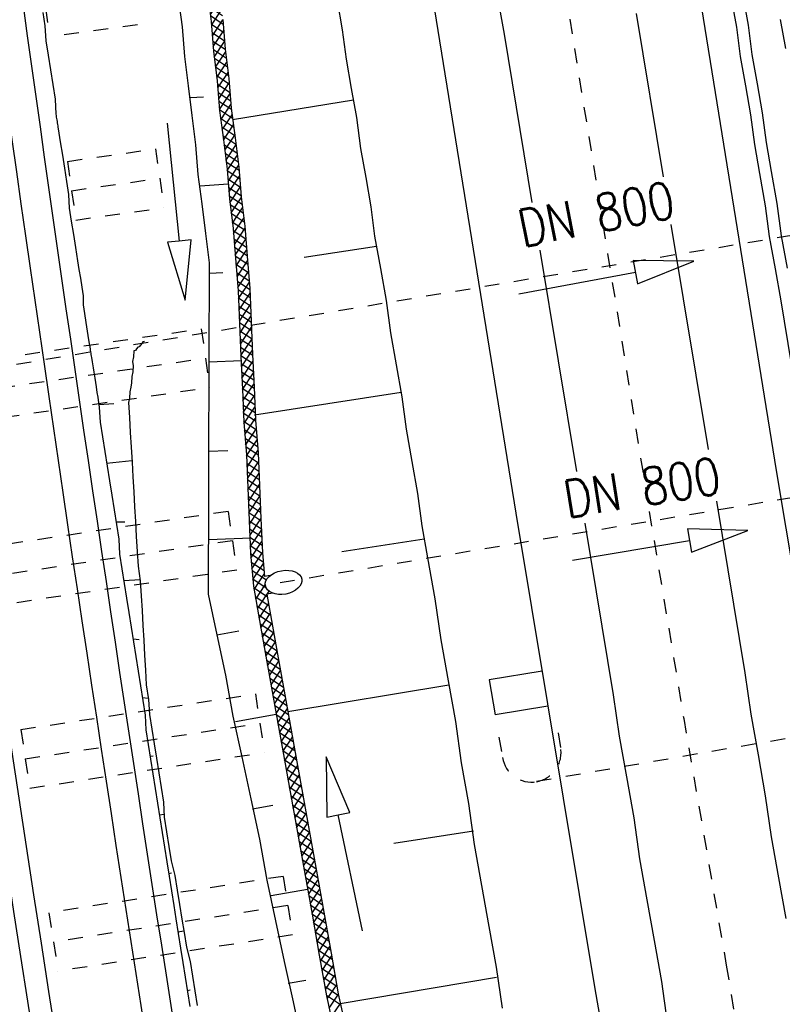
# Model space of a CAD drawing. Extents: x 447827 to 448299, y 438389 to 439851.
# Tile 60 of 116: x 447970 to 447996, y 439231 to 439264. Entities that reach past the tile are written whole.
import ezdxf

# ---------------------------------------------------------------- set-up
doc = ezdxf.new("R2010")
doc.units = 0
doc.header["$LTSCALE"] = 2
doc.header["$MEASUREMENT"] = 0
for name, pattern in [('ACAD_ISO05W100', [0.5, 0.25, -0.25]), ('ACAD_ISO10W100W', [0.5, 0.25, -0.25]), ('AUSGEZOGEN', [0]), ('PUNKTX2', [0.5, 0.25, -0.25]), ('STRICHLINIEX2', [0.5, 0.25, -0.25])]:
    doc.linetypes.add(name, pattern=pattern)
doc.layers.get('0').update_dxf_attribs({"linetype": 'AUSGEZOGEN'})
for name, color, linetype in [('DB-Bahnachse', 7, 'CONTINUOUS'), ('DB-Boeschungen', 15, 'CONTINUOUS'), ('DB-Durchlässe', 15, 'CONTINUOUS'), ('DB-Gleisachsen', 7, 'CONTINUOUS'), ('DB-GRABEN', 15, 'AUSGEZOGEN'), ('DB-HZV-Stützscheiben', 15, 'CONTINUOUS'), ('DB-Ingenieurbauwerke', 15, 'CONTINUOUS'), ('DB-Kabelanlagen', 15, 'CONTINUOUS'), ('DB-Weg-Boeschungen', 15, 'CONTINUOUS'), ('DB-Wege', 15, 'CONTINUOUS'), ('FBRTOP', 250, 'AUSGEZOGEN')]:
    doc.layers.add(name, color=color, linetype=linetype)
doc.styles.add('ROMANS', font='romans.shx', dxfattribs={"width": 0.8})

# ---------------------------------------------------------------- blocks, each defined once
blk = doc.blocks.new('*X355')
at = {"color": 0, "linetype": 'ByBlock'}
for p, q in [((-77040, -187136), (-76962, -187059)), ((-76583, -187522), (-77040, -187065)), ((-76962, -187460), (-77040, -187383)), ((-77034, -187449), (-76688, -187103)), ((-76760, -187493), (-76415, -187148)), ((-76203, -187583), (-76682, -187104)), ((-76486, -187537), (-76141, -187192)), ((-75823, -187645), (-76302, -187166)), ((-76212, -187582), (-75866, -187236)), ((-75938, -187626), (-75591, -187279)), ((-75444, -187706), (-75923, -187227)), ((-75665, -187670), (-75316, -187321)), ((-75064, -187767), (-75546, -187286)), ((-75391, -187715), (-75040, -187364)), ((-74693, -187820), (-75169, -187344)), ((-75117, -187759), (-74764, -187406)), ((-74843, -187803), (-74479, -187439)), ((-74333, -187862), (-74792, -187403)), ((-74557, -187836), (-74194, -187473)), ((-73973, -187904), (-74432, -187445)), ((-74272, -187869), (-73862, -187459)), ((-73626, -187933), (-74072, -187487)), ((-73987, -187902), (-73607, -187521)), ((-73300, -187941), (-73712, -187528)), ((-73698, -187931), (-73307, -187540)), ((-73390, -187532), (-73476, -187447)), ((-73387, -187939), (-72997, -187548)), ((-72974, -187949), (-73384, -187539)), ((-73077, -187946), (-72686, -187556)), ((-72647, -187957), (-73058, -187547)), ((-72766, -187954), (-72376, -187563)), ((-72321, -187965), (-72731, -187555)), ((-72456, -187962), (-72065, -187571)), ((-71995, -187973), (-72405, -187563)), ((-72145, -187969), (-71755, -187579)), ((-71668, -187981), (-72079, -187571)), ((-71835, -187977), (-71444, -187587)), ((-71342, -187989), (-71752, -187579)), ((-71524, -187985), (-71134, -187594)), ((-71016, -187997), (-71426, -187587)), ((-71214, -187992), (-70823, -187602)), ((-70690, -188005), (-71100, -187595)), ((-70903, -188000), (-70513, -187610)), ((-70363, -188013), (-70774, -187603)), ((-70593, -188008), (-70202, -187617)), ((-70037, -188022), (-70447, -187611)), ((-70282, -188015), (-69892, -187625)), ((-69711, -188030), (-70121, -187619)), ((-69972, -188023), (-69581, -187633)), ((-69385, -188038), (-69795, -187627)), ((-69661, -188031), (-69271, -187640)), ((-69058, -188046), (-69469, -187635)), ((-69351, -188039), (-68960, -187648)), ((-68732, -188054), (-69142, -187644)), ((-69040, -188046), (-68650, -187656)), ((-68406, -188062), (-68816, -187652)), ((-68730, -188054), (-68339, -187663)), ((-68079, -188070), (-68490, -187660)), ((-68419, -188062), (-68029, -187671)), ((-67753, -188078), (-68163, -187668)), ((-68109, -188069), (-67718, -187679)), ((-67427, -188086), (-67837, -187676)), ((-67798, -188077), (-67408, -187687)), ((-67101, -188094), (-67511, -187684)), ((-67488, -188085), (-67097, -187694)), ((-66774, -188102), (-67185, -187692)), ((-67177, -188092), (-66787, -187702)), ((-66867, -188100), (-66476, -187710)), ((-66448, -188110), (-66858, -187700)), ((-66556, -188108), (-66166, -187717)), ((-66122, -188119), (-66532, -187708)), ((-65795, -188127), (-66206, -187716)), ((-66246, -188115), (-65855, -187725)), ((-65935, -188123), (-65545, -187733)), ((-65469, -188135), (-65879, -187724)), ((-65625, -188131), (-65234, -187740)), ((-65143, -188143), (-65553, -187732)), ((-65314, -188139), (-64924, -187748)), ((-64817, -188151), (-65227, -187741)), ((-65004, -188146), (-64613, -187756)), ((-64490, -188159), (-64901, -187749)), ((-64693, -188154), (-64303, -187763)), ((-64164, -188167), (-64574, -187757)), ((-64383, -188162), (-63992, -187771)), ((-63838, -188175), (-64248, -187765)), ((-64072, -188169), (-63682, -187779)), ((-63511, -188183), (-63922, -187773)), ((-63762, -188177), (-63371, -187787)), ((-63185, -188191), (-63595, -187781)), ((-63451, -188185), (-63061, -187794)), ((-62859, -188199), (-63269, -187789)), ((-63141, -188192), (-62750, -187802)), ((-62533, -188207), (-62943, -187797)), ((-62830, -188200), (-62440, -187810)), ((-62206, -188215), (-62617, -187805)), ((-62520, -188208), (-62129, -187817)), ((-61880, -188224), (-62290, -187813)), ((-62209, -188215), (-61819, -187825)), ((-61554, -188232), (-61964, -187821)), ((-61898, -188223), (-61508, -187833)), ((-61228, -188240), (-61638, -187829)), ((-61588, -188231), (-61198, -187840)), ((-60901, -188248), (-61312, -187838)), ((-61277, -188239), (-60887, -187848)), ((-60575, -188256), (-60985, -187846)), ((-60967, -188246), (-60577, -187856)), ((-60249, -188264), (-60659, -187854)), ((-60656, -188254), (-60266, -187863)), ((-60346, -188262), (-59956, -187871)), ((-59922, -188272), (-60333, -187862)), ((-60035, -188269), (-59643, -187877)), ((-59600, -188276), (-60006, -187870)), ((-59725, -188277), (-59322, -187874)), ((-59285, -188273), (-59681, -187877)), ((-58970, -188269), (-59366, -187874))]:
    blk.add_line(p, q, dxfattribs=at)
blk = doc.blocks.new('*X356')
at = {"color": 0, "linetype": 'ByBlock'}
for p, q in [((-109867, -183689), (-109621, -183443)), ((-109522, -183856), (-109867, -183511)), ((-109696, -183836), (-109338, -183478)), ((-109159, -183902), (-109617, -183443)), ((-109412, -183870), (-109055, -183514)), ((-108795, -183947), (-109253, -183489)), ((-109129, -183905), (-108772, -183549)), ((-108431, -183993), (-108890, -183534)), ((-108846, -183941), (-108490, -183584)), ((-108563, -183976), (-108207, -183620)), ((-108071, -184035), (-108526, -183580)), ((-108280, -184012), (-107917, -183648)), ((-107721, -184067), (-108162, -183625)), ((-107993, -184042), (-107625, -183675)), ((-107371, -184099), (-107812, -183658)), ((-107701, -184069), (-107334, -183701)), ((-107020, -184131), (-107461, -183690)), ((-107410, -184095), (-107042, -183728)), ((-106670, -184163), (-107111, -183722)), ((-107118, -184122), (-106751, -183755)), ((-106827, -184149), (-106459, -183782)), ((-106320, -184195), (-106761, -183754)), ((-106535, -184175), (-106168, -183808)), ((-105969, -184227), (-106411, -183786)), ((-106244, -184202), (-105876, -183835)), ((-105619, -184259), (-106060, -183818)), ((-105952, -184229), (-105585, -183862)), ((-105269, -184291), (-105710, -183850)), ((-105661, -184255), (-105293, -183888)), ((-105369, -184282), (-105002, -183915)), ((-104919, -184323), (-105360, -183882)), ((-105078, -184309), (-104710, -183942)), ((-104568, -184355), (-105010, -183914)), ((-104786, -184336), (-104419, -183968)), ((-104218, -184388), (-104659, -183946)), ((-104495, -184362), (-104127, -183995)), ((-103868, -184420), (-104309, -183978)), ((-104203, -184389), (-103836, -184022)), ((-103512, -184458), (-103959, -184011)), ((-103912, -184416), (-103548, -184052)), ((-103148, -184503), (-103606, -184045)), ((-103622, -184444), (-103265, -184087)), ((-103339, -184479), (-102982, -184123)), ((-102784, -184549), (-103243, -184090)), ((-103056, -184515), (-102699, -184158)), ((-102420, -184594), (-102879, -184136)), ((-102773, -184550), (-102417, -184194)), ((-102061, -184635), (-102515, -184181)), ((-102490, -184585), (-102133, -184228)), ((-102208, -184621), (-101841, -184255)), ((-101711, -184667), (-102152, -184226)), ((-101917, -184648), (-101550, -184281)), ((-101361, -184699), (-101802, -184258)), ((-101625, -184675), (-101258, -184308)), ((-101010, -184731), (-101452, -184290)), ((-101334, -184702), (-100967, -184335)), ((-100660, -184764), (-101101, -184322)), ((-101042, -184729), (-100675, -184361)), ((-100310, -184796), (-100751, -184354)), ((-100751, -184755), (-100384, -184388)), ((-99960, -184828), (-100401, -184387)), ((-100459, -184782), (-100092, -184415)), ((-100168, -184809), (-99801, -184441)), ((-99609, -184860), (-100050, -184419)), ((-99876, -184835), (-99509, -184468)), ((-99259, -184892), (-99700, -184451)), ((-99585, -184862), (-99218, -184495)), ((-98909, -184924), (-99350, -184483)), ((-99293, -184889), (-98926, -184522)), ((-99002, -184915), (-98635, -184548)), ((-98558, -184956), (-99000, -184515)), ((-98710, -184942), (-98343, -184575)), ((-98208, -184988), (-98649, -184547)), ((-98419, -184969), (-98052, -184602)), ((-97858, -185020), (-98299, -184579)), ((-98127, -184995), (-97760, -184628)), ((-97508, -185052), (-97949, -184611)), ((-97836, -185022), (-97469, -184655)), ((-97157, -185084), (-97599, -184643)), ((-97544, -185049), (-97177, -184682)), ((-97253, -185076), (-96886, -184708)), ((-96807, -185116), (-97248, -184675)), ((-96457, -185149), (-96898, -184707)), ((-96961, -185102), (-96594, -184735)), ((-96670, -185129), (-96303, -184762)), ((-96106, -185181), (-96548, -184739)), ((-96378, -185156), (-96011, -184789)), ((-95756, -185213), (-96197, -184771)), ((-96087, -185182), (-95720, -184815)), ((-95406, -185245), (-95847, -184804)), ((-95795, -185209), (-95428, -184842)), ((-95504, -185236), (-95137, -184869)), ((-95056, -185277), (-95497, -184836)), ((-95212, -185262), (-94804, -184854)), ((-94705, -185309), (-95147, -184868)), ((-94921, -185289), (-94548, -184916)), ((-94342, -185354), (-94876, -184820)), ((-94631, -185318), (-94275, -184961)), ((-93978, -185399), (-94437, -184941)), ((-94348, -185353), (-93992, -184997)), ((-93619, -185441), (-94073, -184986)), ((-94066, -185388), (-93709, -185032)), ((-93783, -185424), (-93414, -185055)), ((-93275, -185466), (-93710, -185032)), ((-92931, -185492), (-93364, -185059)), ((-93491, -185450), (-93118, -185077)), ((-93195, -185472), (-92822, -185100)), ((-92581, -185524), (-93020, -185085)), ((-92899, -185494), (-92533, -185129)), ((-92217, -185570), (-92676, -185111)), ((-92607, -185521), (-92250, -185164)), ((-92324, -185556), (-91968, -185200)), ((-91854, -185615), (-92312, -185157)), ((-92041, -185592), (-91685, -185235)), ((-91501, -185649), (-91948, -185202)), ((-91759, -185627), (-91389, -185257)), ((-91157, -185675), (-91590, -185242)), ((-91465, -185652), (-91093, -185279)), ((-90813, -185701), (-91246, -185268)), ((-91169, -185674), (-90796, -185301)), ((-90456, -185740), (-90903, -185293)), ((-90873, -185696), (-90509, -185332)), ((-90583, -185724), (-90226, -185367)), ((-90093, -185785), (-90551, -185327)), ((-89729, -185831), (-90187, -185372)), ((-90300, -185759), (-89943, -185403)), ((-90017, -185795), (-89659, -185437)), ((-89384, -185858), (-89824, -185418)), ((-89734, -185830), (-89363, -185459)), ((-89040, -185884), (-89473, -185451)), ((-89440, -185854), (-89067, -185481)), ((-89144, -185876), (-88771, -185503)), ((-88696, -185909), (-89129, -185476)), ((-88848, -185898), (-88475, -185525)), ((-88352, -185935), (-88785, -185502)), ((-88551, -185920), (-88179, -185547)), ((-88008, -185961), (-88441, -185528)), ((-88255, -185942), (-87883, -185570)), ((-87661, -185989), (-88097, -185554)), ((-87959, -185964), (-87592, -185597)), ((-87298, -186034), (-87753, -185579)), ((-87665, -185988), (-87309, -185632)), ((-86934, -186080), (-87392, -185622)), ((-87382, -186024), (-87026, -185667)), ((-87100, -186059), (-86743, -185703)), ((-86578, -186118), (-87029, -185667)), ((-86234, -186144), (-86667, -185711)), ((-86817, -186095), (-86449, -185727)), ((-86526, -186122), (-86153, -185749)), ((-85890, -186169), (-86323, -185736)), ((-86230, -186144), (-85857, -185771)), ((-85536, -186205), (-85979, -185762)), ((-85934, -186166), (-85567, -185800)), ((-85641, -186192), (-85284, -185835)), ((-85173, -186250), (-85631, -185792)), ((-85358, -186227), (-85002, -185870)), ((-84809, -186296), (-85268, -185837)), ((-85075, -186262), (-84719, -185906)), ((-84448, -186338), (-84904, -185883)), ((-84793, -186298), (-84434, -185939)), ((-84088, -186380), (-84542, -185926)), ((-84508, -186331), (-84149, -185972)), ((-84223, -186364), (-83864, -186005)), ((-83728, -186422), (-84182, -185968)), ((-83938, -186398), (-83579, -186039)), ((-83355, -186477), (-83822, -186010)), ((-83653, -186431), (-83306, -186084)), ((-82975, -186538), (-83454, -186060)), ((-83377, -186473), (-83032, -186128)), ((-83103, -186518), (-82785, -186200)), ((-82787, -186408), (-83075, -186121)), ((-82788, -186521), (-82484, -186216)), ((-82785, -186200), (-82758, -186172)), ((-82216, -186661), (-82695, -186182)), ((-82556, -186606), (-82210, -186261)), ((-81837, -186723), (-82316, -186244)), ((-82282, -186651), (-81936, -186305)), ((-82008, -186695), (-81662, -186349)), ((-81457, -186784), (-81936, -186305)), ((-81077, -186845), (-81556, -186366)), ((-82829, -186562), (-82788, -186521)), ((-82596, -186600), (-82787, -186408)), ((-81734, -186739), (-81388, -186394)), ((-81460, -186783), (-81114, -186438)), ((-81186, -186828), (-80840, -186482)), ((-80698, -186907), (-81177, -186428)), ((-80912, -186872), (-80566, -186526)), ((-80318, -186968), (-80797, -186489)), ((-80638, -186916), (-80293, -186571)), ((-79939, -187029), (-80418, -186550)), ((-80364, -186961), (-80019, -186615)), ((-80090, -187005), (-79745, -186659)), ((-79559, -187091), (-80038, -186612)), ((-79816, -187049), (-79471, -186704)), ((-79182, -187149), (-79659, -186673)), ((-79543, -187093), (-79196, -186747)), ((-78822, -187191), (-79279, -186735)), ((-79269, -187138), (-78911, -186780)), ((-78985, -187172), (-78626, -186813)), ((-78463, -187233), (-78916, -186779)), ((-78700, -187205), (-78340, -186846)), ((-78101, -187276), (-78556, -186821)), ((-78415, -187238), (-78058, -186882)), ((-77721, -187338), (-78196, -186863)), ((-78130, -187272), (-77784, -186926)), ((-77856, -187316), (-77510, -186970)), ((-77342, -187399), (-77821, -186920)), ((-77582, -187360), (-77236, -187015)), ((-77040, -187383), (-77441, -186982)), ((-77040, -187065), (-77061, -187043)), ((-77308, -187405), (-77040, -187136))]:
    blk.add_line(p, q, dxfattribs=at)
blk = doc.blocks.new('ELIPPSE')
at = {"color": 0, "linetype": 'ByBlock'}
blk.add_circle((0, 0), 1, dxfattribs=at)

msp = doc.modelspace()

# ---------------------------------------------------------------- linework, layer by layer
at = {"layer": 'DB-Bahnachse', "linetype": 'ACAD_ISO10W100W'}
for p, q in [((447988.19, 439265.751), (447991.186, 439247.172)), ((447991.186, 439247.172), (447992.349, 439240.184)), ((447992.349, 439240.184), (447993.785, 439231.857)), ((447993.785, 439231.857), (447995.155, 439223.62))]:
    msp.add_line(p, q, dxfattribs=at)
at = {"layer": 'DB-Boeschungen', "linetype": 'Continuous'}
for p, q in [((447975.306, 439264.517), (447975.433, 439263.524)), ((447980.659, 439264.407), (447980.835, 439263.422)), ((447976.811, 439263.77), (447976.889, 439262.768)), ((447995.603, 439263.774), (447995.779, 439262.789)), ((447975.433, 439263.524), (447975.51, 439262.522)), ((447980.835, 439263.422), (447980.962, 439262.429)), ((447976.889, 439262.768), (447977.015, 439261.775)), ((447975.51, 439262.522), (447975.637, 439261.529)), ((447980.962, 439262.429), (447981.137, 439261.445)), ((447977.015, 439261.775), (447977.092, 439260.773)), ((447975.637, 439261.529), (447975.763, 439260.536)), ((447981.137, 439261.445), (447981.313, 439260.46)), ((447975.707, 439261.135), (447976.159, 439261.165)), ((447981.208, 439261.051), (447977.128, 439260.383)), ((447977.092, 439260.773), (447977.219, 439259.78)), ((447975.763, 439260.536), (447975.89, 439259.543)), ((447981.313, 439260.46), (447981.449, 439259.418)), ((447977.219, 439259.78), (447977.346, 439258.787)), ((447975.89, 439259.543), (447975.967, 439258.541)), ((447981.449, 439259.418), (447981.624, 439258.433)), ((447977.346, 439258.787), (447977.423, 439257.785)), ((447975.967, 439258.541), (447976.094, 439257.547)), ((447981.624, 439258.433), (447981.8, 439257.449)), ((447976.99, 439258.215), (447976.038, 439258.147)), ((447977.423, 439257.785), (447977.549, 439256.791)), ((447976.094, 439257.547), (447976.22, 439256.554)), ((447981.8, 439257.449), (447981.927, 439256.456)), ((447977.549, 439256.791), (447977.627, 439255.789)), ((447976.22, 439256.554), (447976.347, 439255.561)), ((447981.927, 439256.456), (447982.12, 439255.373)), ((447981.988, 439256.111), (447979.548, 439255.743)), ((447977.627, 439255.789), (447977.722, 439254.689)), ((447976.347, 439255.561), (447976.344, 439254.443)), ((447976.359, 439255.208), (447976.811, 439255.237)), ((447982.12, 439255.373), (447982.313, 439254.29)), ((447976.344, 439254.443), (447976.34, 439253.325)), ((447977.722, 439254.689), (447977.767, 439253.58)), ((447982.313, 439254.29), (447982.458, 439253.198)), ((447977.767, 439253.58), (447977.813, 439252.47)), ((447976.34, 439253.325), (447976.336, 439252.207)), ((447982.458, 439253.198), (447982.651, 439252.115)), ((447977.813, 439252.47), (447977.859, 439251.361)), ((447976.336, 439252.207), (447976.333, 439251.089)), ((447977.446, 439252.252), (447976.336, 439252.207)), ((447982.651, 439252.115), (447982.844, 439251.032)), ((447976.333, 439251.089), (447976.329, 439249.971)), ((447977.859, 439251.361), (447977.905, 439250.252)), ((447982.818, 439251.18), (447977.88, 439250.424)), ((447982.844, 439251.032), (447982.988, 439249.941)), ((447977.905, 439250.252), (447977.999, 439249.152)), ((447976.329, 439249.971), (447976.326, 439248.853)), ((447982.988, 439249.941), (447983.182, 439248.858)), ((447976.314, 439249.206), (447976.971, 439249.222)), ((447977.999, 439249.152), (447978.045, 439248.042)), ((447976.326, 439248.853), (447976.322, 439247.735)), ((447983.182, 439248.858), (447983.375, 439247.775)), ((447978.045, 439248.042), (447978.091, 439246.933)), ((447983.375, 439247.775), (447983.519, 439246.683)), ((447976.322, 439247.735), (447976.319, 439246.617)), ((447978.091, 439246.933), (447978.145, 439245.775)), ((447976.319, 439246.617), (447976.315, 439245.499)), ((447983.519, 439246.683), (447983.713, 439245.601)), ((447977.753, 439246.263), (447976.34, 439246.214)), ((447983.598, 439246.24), (447980.819, 439245.811)), ((447978.145, 439245.775), (447978.214, 439244.974)), ((447976.315, 439245.499), (447976.312, 439244.381)), ((447983.713, 439245.601), (447983.959, 439244.222)), ((447978.405, 439245.006), (447978.214, 439244.974)), ((447976.312, 439244.381), (447976.607, 439243.011)), ((447978.493, 439244.412), (447978.293, 439244.379)), ((447978.293, 439244.379), (447978.486, 439243.296)), ((447983.959, 439244.222), (447984.156, 439242.835)), ((447976.607, 439243.011), (447977.345, 439243.143)), ((447978.486, 439243.296), (447978.732, 439241.918)), ((447976.607, 439243.011), (447976.902, 439241.642)), ((447984.156, 439242.835), (447984.402, 439241.457)), ((447978.732, 439241.918), (447978.979, 439240.54)), ((447976.902, 439241.642), (447977.149, 439240.264)), ((447984.402, 439241.457), (447984.648, 439240.079)), ((447984.428, 439241.309), (447979.002, 439240.403)), ((447978.979, 439240.54), (447979.225, 439239.161)), ((447977.149, 439240.264), (447977.444, 439238.894)), ((447978.611, 439240.322), (447977.233, 439240.075)), ((447984.648, 439240.079), (447984.845, 439238.692)), ((447979.225, 439239.161), (447979.471, 439237.783)), ((447977.444, 439238.894), (447977.748, 439237.476)), ((447984.845, 439238.692), (447985.091, 439237.314)), ((447979.471, 439237.783), (447979.717, 439236.405)), ((447977.748, 439237.476), (447978.043, 439236.106)), ((447977.81, 439237.131), (447978.499, 439237.254)), ((447985.091, 439237.314), (447985.288, 439235.927)), ((447979.717, 439236.405), (447979.963, 439235.027)), ((447985.258, 439236.379), (447982.577, 439235.961)), ((447978.043, 439236.106), (447978.289, 439234.728)), ((447985.288, 439235.927), (447985.534, 439234.549)), ((447979.963, 439235.027), (447980.209, 439233.649)), ((447978.289, 439234.728), (447978.585, 439233.358)), ((447985.534, 439234.549), (447985.78, 439233.17)), ((447979.666, 439234.415), (447978.435, 439234.195)), ((447980.209, 439233.649), (447980.455, 439232.27)), ((447978.585, 439233.358), (447978.88, 439231.989)), ((447985.78, 439233.17), (447986.026, 439231.792)), ((447980.455, 439232.27), (447980.701, 439230.892)), ((447978.88, 439231.989), (447979.175, 439230.62)), ((447986.026, 439231.792), (447986.223, 439230.405)), ((447979.012, 439231.251), (447979.603, 439231.356)), ((447986.038, 439231.439), (447980.769, 439230.558)), ((447980.701, 439230.892), (447980.997, 439229.523)), ((447979.175, 439230.62), (447979.471, 439229.25))]:
    msp.add_line(p, q, dxfattribs=at)
at = {"layer": 'DB-Durchlässe', "linetype": 'STRICHLINIEX2'}
for p, q in [((447963.936, 439251.156), (448016.784, 439259.953)), ((448007.835, 439249.603), (447978.24, 439244.674))]:
    msp.add_line(p, q, dxfattribs=at)
at = {"layer": 'DB-Durchlässe', "linetype": 'Continuous'}
for p, q in [((447990.646, 439255.639), (447990.792, 439254.852)), ((447992.685, 439255.611), (447990.646, 439255.639)), ((447990.792, 439254.852), (447992.685, 439255.611)), ((447986.787, 439254.513), (447990.719, 439255.245)), ((447992.476, 439246.587), (447992.608, 439245.798)), ((447994.514, 439246.524), (447992.476, 439246.587)), ((447992.608, 439245.798), (447994.514, 439246.524)), ((447988.597, 439245.53), (447992.542, 439246.193))]:
    msp.add_line(p, q, dxfattribs=at)
at = {"layer": 'DB-Gleisachsen', "linetype": 'Continuous'}
for p, q in [((447986.119, 439264.264), (447986.295, 439263.28)), ((447990.743, 439263.972), (447991.651, 439258.463)), ((447986.295, 439263.28), (447987.232, 439257.6)), ((447991.917, 439256.849), (447993.168, 439249.26)), ((447987.498, 439255.985), (447988.729, 439248.52)), ((447993.456, 439247.514), (447994.411, 439241.721)), ((447989.017, 439246.775), (447989.973, 439240.979)), ((447994.411, 439241.721), (447994.608, 439240.334)), ((447989.973, 439240.979), (447990.169, 439239.592)), ((447994.608, 439240.334), (447994.854, 439238.956)), ((447990.169, 439239.592), (447990.415, 439238.214)), ((447994.854, 439238.956), (447995.1, 439237.577)), ((447990.415, 439238.214), (447990.662, 439236.836)), ((447995.1, 439237.577), (447995.297, 439236.19)), ((447990.662, 439236.836), (447990.858, 439235.449)), ((447995.297, 439236.19), (447995.543, 439234.812)), ((447990.858, 439235.449), (447991.105, 439234.07)), ((447995.543, 439234.812), (447995.789, 439233.434)), ((447991.105, 439234.07), (447991.351, 439232.692)), ((447991.351, 439232.692), (447991.597, 439231.314)), ((447991.597, 439231.314), (447991.794, 439229.927))]:
    msp.add_line(p, q, dxfattribs=at)
at = {"layer": 'DB-GRABEN', "linetype": 'Continuous'}
for p, q in [((447976.291, 439264.693), (447976.417, 439263.7)), ((447976.417, 439263.7), (447976.495, 439262.698)), ((447976.495, 439262.698), (447976.621, 439261.705)), ((447976.621, 439261.705), (447976.699, 439260.703)), ((447976.699, 439260.703), (447976.825, 439259.71)), ((447974.93, 439260.272), (447975.338, 439256.293)), ((447976.825, 439259.71), (447976.952, 439258.716)), ((447976.952, 439258.716), (447977.029, 439257.714)), ((447977.029, 439257.714), (447977.156, 439256.721)), ((447977.156, 439256.721), (447977.233, 439255.719)), ((447975.338, 439256.293), (447974.94, 439256.252)), ((447974.94, 439256.252), (447975.542, 439254.303)), ((447975.736, 439256.334), (447975.338, 439256.293)), ((447975.542, 439254.303), (447975.736, 439256.334)), ((447977.233, 439255.719), (447977.328, 439254.619)), ((447977.328, 439254.619), (447977.374, 439253.509)), ((447977.374, 439253.509), (447977.419, 439252.4)), ((447977.419, 439252.4), (447977.465, 439251.291)), ((447977.465, 439251.291), (447977.511, 439250.182)), ((447977.511, 439250.182), (447977.606, 439249.081)), ((447977.606, 439249.081), (447977.651, 439247.972)), ((447977.651, 439247.972), (447977.697, 439246.863)), ((447977.697, 439246.863), (447977.743, 439245.753)), ((447977.743, 439245.753), (447977.838, 439244.653)), ((447977.838, 439244.653), (447978.093, 439243.226)), ((447978.093, 439243.226), (447978.339, 439241.847)), ((447978.339, 439241.847), (447978.585, 439240.469)), ((447978.585, 439240.469), (447978.831, 439239.091)), ((447978.831, 439239.091), (447979.077, 439237.713)), ((447980.29, 439238.891), (447980.309, 439236.852)), ((447981.092, 439237.016), (447980.29, 439238.891)), ((447979.077, 439237.713), (447979.323, 439236.335)), ((447980.309, 439236.852), (447980.7, 439236.934)), ((447980.7, 439236.934), (447981.092, 439237.016)), ((447981.522, 439233.019), (447980.7, 439236.934)), ((447979.323, 439236.335), (447979.569, 439234.956)), ((447979.569, 439234.956), (447979.815, 439233.578)), ((447979.815, 439233.578), (447980.061, 439232.2)), ((447980.061, 439232.2), (447980.307, 439230.822)), ((447980.307, 439230.822), (447980.603, 439229.452))]:
    msp.add_line(p, q, dxfattribs=at)
at = {"layer": 'DB-HZV-Stützscheiben', "linetype": 'PUNKTX2'}
for p, q in [((447973.661, 439265.571), (447973.935, 439263.59)), ((447970.689, 439265.16), (447970.964, 439263.179)), ((447973.935, 439263.59), (447970.964, 439263.179)), ((447971.568, 439258.982), (447974.538, 439259.403)), ((447974.538, 439259.403), (447974.819, 439257.423)), ((447971.568, 439258.982), (447971.848, 439257.002)), ((447971.848, 439257.002), (447974.819, 439257.423)), ((447968.163, 439252.183), (447976.079, 439253.335)), ((447976.079, 439253.335), (447976.367, 439251.356)), ((447968.45, 439250.204), (447976.367, 439251.356)), ((447976.983, 439247.172), (447969.07, 439245.996)), ((447976.983, 439247.172), (447977.277, 439245.194)), ((447977.277, 439245.194), (447969.364, 439244.018)), ((447969.996, 439239.812), (447977.905, 439241.013)), ((447977.905, 439241.013), (447978.206, 439239.035)), ((447969.996, 439239.812), (447970.296, 439237.834)), ((447970.296, 439237.834), (447978.206, 439239.035)), ((447978.847, 439234.856), (447970.942, 439233.63)), ((447978.847, 439234.856), (447979.154, 439232.88)), ((447970.942, 439233.63), (447971.248, 439231.654)), ((447979.154, 439232.88), (447971.248, 439231.654))]:
    msp.add_line(p, q, dxfattribs=at)
at = {"layer": 'DB-HZV-Stützscheiben', "linetype": 'ACAD_ISO05W100'}
for p, q in [((447971.708, 439257.992), (447974.678, 439258.413)), ((447968.306, 439251.194), (447976.223, 439252.345)), ((447977.13, 439246.183), (447969.217, 439245.007)), ((447970.146, 439238.823), (447978.056, 439240.024)), ((447979, 439233.868), (447971.095, 439232.642))]:
    msp.add_line(p, q, dxfattribs=at)
at = {"layer": 'DB-Ingenieurbauwerke', "linetype": 'Continuous'}
for p, q in [((447988.325, 439292.904), (447995.468, 439248.549)), ((447979.531, 439291.533), (447986.685, 439247.11)), ((447995.468, 439248.549), (447998.131, 439232.553)), ((447986.685, 439247.11), (447989.356, 439231.066)), ((447987.571, 439241.779), (447985.794, 439241.491)), ((447985.794, 439241.491), (447985.986, 439240.306)), ((447987.762, 439240.594), (447985.986, 439240.306)), ((447989.356, 439231.066), (447995.667, 439194.444))]:
    msp.add_line(p, q, dxfattribs=at)
at = {"layer": 'DB-Kabelanlagen', "linetype": 'Continuous'}
for p, q in [((447993.951, 439264.494), (447994.127, 439263.51)), ((447994.345, 439264.565), (447994.52, 439263.58)), ((447994.127, 439263.51), (447994.253, 439262.517)), ((447994.52, 439263.58), (447994.647, 439262.587)), ((447994.253, 439262.517), (447994.429, 439261.532)), ((447994.647, 439262.587), (447994.823, 439261.603)), ((447994.429, 439261.532), (447994.605, 439260.548)), ((447994.823, 439261.603), (447994.998, 439260.618)), ((447994.605, 439260.548), (447994.731, 439259.555)), ((447994.998, 439260.618), (447995.125, 439259.625)), ((447994.731, 439259.555), (447994.907, 439258.57)), ((447995.125, 439259.625), (447995.301, 439258.641)), ((447994.907, 439258.57), (447995.1, 439257.487)), ((447995.301, 439258.641), (447995.494, 439257.558)), ((447995.1, 439257.487), (447995.236, 439256.445)), ((447995.494, 439257.558), (447995.638, 439256.466)), ((447995.236, 439256.445), (447995.429, 439255.362)), ((447995.638, 439256.466), (447995.832, 439255.383)), ((447995.429, 439255.362), (447995.622, 439254.279)), ((447995.622, 439254.279), (447997.112, 439245.15))]:
    msp.add_line(p, q, dxfattribs=at)
at = {"layer": 'DB-Kabelanlagen', "linetype": 'STRICHLINIEX2'}
for p, q in [((447997.737, 439239.836), (447987.39, 439238.052)), ((447986.115, 439239.557), (447986.234, 439238.867)), ((447988.113, 439239.698), (447988.199, 439239.205))]:
    msp.add_line(p, q, dxfattribs=at)
for centre, start_param, end_param in [((447987.213, 439239.035), 2.527123, 4.097933), ((447987.22, 439239.037), 0.956354, 2.526981)]:
    msp.add_ellipse(centre, major_axis=(-0.707, 0.707), ratio=1, start_param=start_param, end_param=end_param, dxfattribs=at)
at = {"layer": 'DB-Weg-Boeschungen', "linetype": 'Continuous'}
for p, q in [((447970.736, 439264.001), (447970.806, 439263.556)), ((447970.806, 439263.556), (447970.835, 439263.054)), ((447970.835, 439263.054), (447970.913, 439262.561)), ((447970.913, 439262.561), (447970.992, 439262.067)), ((447970.992, 439262.067), (447971.07, 439261.573)), ((447971.07, 439261.573), (447971.148, 439261.079)), ((447971.148, 439261.079), (447971.177, 439260.577)), ((447971.177, 439260.577), (447971.185, 439260.528)), ((447971.185, 439260.528), (447971.192, 439260.479)), ((447971.192, 439260.479), (447971.2, 439260.429)), ((447971.2, 439260.429), (447971.208, 439260.38)), ((447971.208, 439260.38), (447971.216, 439260.33)), ((447971.216, 439260.33), (447971.224, 439260.281)), ((447971.224, 439260.281), (447971.231, 439260.232)), ((447971.231, 439260.232), (447971.239, 439260.182)), ((447971.239, 439260.182), (447971.247, 439260.133)), ((447971.247, 439260.133), (447971.255, 439260.083)), ((447971.255, 439260.083), (447971.325, 439259.639)), ((447971.325, 439259.639), (447971.396, 439259.195)), ((447971.396, 439259.195), (447971.466, 439258.75)), ((447971.466, 439258.75), (447971.536, 439258.306)), ((447971.536, 439258.306), (447971.607, 439257.861)), ((447971.607, 439257.861), (447971.628, 439257.409)), ((447971.628, 439257.409), (447971.698, 439256.964)), ((447971.698, 439256.964), (447971.769, 439256.52)), ((447971.769, 439256.52), (447971.839, 439256.076)), ((447971.839, 439256.076), (447971.909, 439255.631)), ((447971.909, 439255.631), (447971.956, 439255.335)), ((447971.956, 439255.335), (447972.003, 439255.038)), ((447972.003, 439255.038), (447972.05, 439254.742)), ((447972.05, 439254.742), (447972.097, 439254.446)), ((447972.097, 439254.446), (447972.095, 439254.142)), ((447972.095, 439254.142), (447972.141, 439253.845)), ((447972.141, 439253.845), (447972.188, 439253.549)), ((447972.188, 439253.549), (447972.235, 439253.253)), ((447972.235, 439253.253), (447972.282, 439252.956)), ((447972.282, 439252.956), (447972.329, 439252.66)), ((447974.032, 439252.778), (447973.99, 439252.721)), ((447974.073, 439252.835), (447974.032, 439252.778)), ((447974.115, 439252.892), (447974.073, 439252.835)), ((447974.164, 439252.9), (447974.115, 439252.892)), ((447972.329, 439252.66), (447972.337, 439252.611)), ((447972.337, 439252.611), (447972.345, 439252.561)), ((447972.345, 439252.561), (447972.353, 439252.512)), ((447972.353, 439252.512), (447972.36, 439252.463)), ((447972.36, 439252.463), (447972.368, 439252.413)), ((447972.368, 439252.413), (447972.376, 439252.364)), ((447973.808, 439252.591), (447973.79, 439252.385)), ((447973.858, 439252.598), (447973.808, 439252.591)), ((447973.899, 439252.656), (447973.858, 439252.598)), ((447973.941, 439252.713), (447973.899, 439252.656)), ((447973.99, 439252.721), (447973.941, 439252.713)), ((447972.376, 439252.364), (447972.4, 439252.216)), ((447972.4, 439252.216), (447972.431, 439252.018)), ((447973.79, 439252.385), (447973.764, 439252.229)), ((447973.764, 439252.229), (447973.788, 439252.081)), ((447973.788, 439252.081), (447973.77, 439251.876)), ((447972.431, 439252.018), (447972.454, 439251.87)), ((447972.454, 439251.87), (447972.486, 439251.672)), ((447973.77, 439251.876), (447973.744, 439251.72)), ((447972.486, 439251.672), (447972.509, 439251.524)), ((447972.509, 439251.524), (447972.532, 439251.376)), ((447973.726, 439251.514), (447973.7, 439251.358)), ((447973.744, 439251.72), (447973.726, 439251.514)), ((447972.532, 439251.376), (447972.564, 439251.179)), ((447972.564, 439251.179), (447972.587, 439251.03)), ((447973.674, 439251.202), (447973.656, 439250.997)), ((447973.7, 439251.358), (447973.674, 439251.202)), ((447972.587, 439251.03), (447972.618, 439250.833)), ((447972.618, 439250.833), (447972.642, 439250.685)), ((447972.626, 439250.784), (447973.128, 439250.812)), ((447973.656, 439250.997), (447973.63, 439250.841)), ((447973.63, 439250.841), (447973.658, 439250.339)), ((447972.642, 439250.685), (447972.671, 439250.183)), ((447972.671, 439250.183), (447972.749, 439249.689)), ((447973.658, 439250.339), (447973.687, 439249.838)), ((447973.687, 439249.838), (447973.716, 439249.336)), ((447972.749, 439249.689), (447972.827, 439249.195)), ((447972.827, 439249.195), (447972.905, 439248.702)), ((447973.716, 439249.336), (447973.745, 439248.834)), ((447972.89, 439248.8), (447973.737, 439248.884)), ((447973.745, 439248.834), (447973.774, 439248.333)), ((447972.905, 439248.702), (447972.984, 439248.208)), ((447972.984, 439248.208), (447973.062, 439247.714)), ((447973.774, 439248.333), (447973.803, 439247.831)), ((447973.803, 439247.831), (447973.831, 439247.329)), ((447973.062, 439247.714), (447973.14, 439247.22)), ((447973.14, 439247.22), (447973.218, 439246.726)), ((447973.831, 439247.329), (447973.86, 439246.828)), ((447973.203, 439246.825), (447973.507, 439246.822)), ((447973.86, 439246.828), (447973.889, 439246.326)), ((447973.218, 439246.726), (447973.296, 439246.232)), ((447973.296, 439246.232), (447973.325, 439245.731)), ((447973.889, 439246.326), (447973.918, 439245.824)), ((447973.918, 439245.824), (447973.947, 439245.323)), ((447973.325, 439245.731), (447973.403, 439245.237)), ((447973.403, 439245.237), (447973.482, 439244.743)), ((447973.947, 439245.323), (447974.025, 439244.829)), ((447973.466, 439244.842), (447974.017, 439244.878)), ((447974.025, 439244.829), (447974.054, 439244.327)), ((447973.482, 439244.743), (447973.56, 439244.249)), ((447973.56, 439244.249), (447973.638, 439243.755)), ((447974.054, 439244.327), (447974.082, 439243.826)), ((447973.638, 439243.755), (447973.716, 439243.261)), ((447974.082, 439243.826), (447974.111, 439243.324)), ((447973.716, 439243.261), (447973.794, 439242.768)), ((447974.111, 439243.324), (447974.14, 439242.822)), ((447973.779, 439242.866), (447973.984, 439242.848)), ((447973.794, 439242.768), (447973.873, 439242.274)), ((447974.14, 439242.822), (447974.169, 439242.321)), ((447973.873, 439242.274), (447973.951, 439241.78)), ((447974.169, 439242.321), (447974.198, 439241.819)), ((447973.951, 439241.78), (447974.029, 439241.286)), ((447974.198, 439241.819), (447974.226, 439241.317)), ((447974.029, 439241.286), (447974.107, 439240.792)), ((447974.226, 439241.317), (447974.305, 439240.823)), ((447974.092, 439240.891), (447974.297, 439240.873)), ((447974.107, 439240.792), (447974.185, 439240.298)), ((447974.305, 439240.823), (447974.334, 439240.322)), ((447974.185, 439240.298), (447974.214, 439239.797)), ((447974.334, 439240.322), (447974.412, 439239.828)), ((447974.214, 439239.797), (447974.292, 439239.303)), ((447974.412, 439239.828), (447974.49, 439239.334)), ((447974.292, 439239.303), (447974.371, 439238.809)), ((447974.49, 439239.334), (447974.568, 439238.84)), ((447974.355, 439238.908), (447974.454, 439238.923)), ((447974.371, 439238.809), (447974.449, 439238.315)), ((447974.568, 439238.84), (447974.646, 439238.346)), ((447974.449, 439238.315), (447974.527, 439237.821)), ((447974.646, 439238.346), (447974.725, 439237.853)), ((447974.527, 439237.821), (447974.605, 439237.327)), ((447974.725, 439237.853), (447974.803, 439237.359)), ((447974.605, 439237.327), (447974.683, 439236.834)), ((447974.803, 439237.359), (447974.832, 439236.857)), ((447974.668, 439236.932), (447974.816, 439236.956)), ((447974.683, 439236.834), (447974.762, 439236.34)), ((447974.832, 439236.857), (447974.91, 439236.363)), ((447974.762, 439236.34), (447974.84, 439235.846)), ((447974.91, 439236.363), (447974.988, 439235.869)), ((447974.84, 439235.846), (447974.918, 439235.352)), ((447974.988, 439235.869), (447975.066, 439235.375)), ((447974.918, 439235.352), (447974.996, 439234.858)), ((447975.066, 439235.375), (447975.194, 439234.889)), ((447974.981, 439234.957), (447975.079, 439234.973)), ((447974.996, 439234.858), (447975.074, 439234.364)), ((447975.194, 439234.889), (447975.272, 439234.396)), ((447975.074, 439234.364), (447975.153, 439233.871)), ((447975.272, 439234.396), (447975.35, 439233.902)), ((447975.153, 439233.871), (447975.223, 439233.426)), ((447975.35, 439233.902), (447975.428, 439233.408)), ((447975.223, 439233.426), (447975.301, 439232.932)), ((447975.428, 439233.408), (447975.499, 439232.963)), ((447975.293, 439232.982), (447975.491, 439233.013)), ((447975.301, 439232.932), (447975.379, 439232.438)), ((447975.499, 439232.963), (447975.577, 439232.47)), ((447975.577, 439232.47), (447975.704, 439231.984)), ((447975.379, 439232.438), (447975.458, 439231.945)), ((447975.458, 439231.945), (447975.536, 439231.451)), ((447975.704, 439231.984), (447975.783, 439231.49)), ((447975.783, 439231.49), (447975.861, 439230.996)), ((447975.536, 439231.451), (447975.614, 439230.957)), ((447975.606, 439231.006), (447975.705, 439231.022)), ((447975.614, 439230.957), (447975.692, 439230.463)), ((447975.861, 439230.996), (447975.939, 439230.502))]:
    msp.add_line(p, q, dxfattribs=at)
at = {"layer": 'DB-Wege', "linetype": 'Continuous'}
for major_axis, start_param, end_param in [((-399.71, 1957.099), 1.497585, 1.563819), ((-399.924, 1958.076), 1.497578, 1.567665), ((-400.653, 1961.755), 1.51487, 1.563839), ((-400.526, 1961.015), 1.514858, 1.567664)]:
    msp.add_ellipse((449948.555, 439539.19), major_axis=major_axis, ratio=1, start_param=start_param, end_param=end_param, dxfattribs=at)
at = {"layer": 'FBRTOP'}
for points in [[(448034.372, 439384.926, -0.000001), (448050.087, 439286.169, -0.000002), (448057.944, 439236.79), (448081.515, 439088.654, 0.000001), (448091.337, 439026.931, -0.000001), (448101.158, 438965.207, -0.000001), (448105.087, 438940.518, 0.000002), (448109.015, 438915.828, 0.000007), (448110.98, 438903.483, -0.000017)], [(448068.197, 439390.308, -0.000001), (448083.912, 439291.551, -0.000002), (448091.769, 439242.172), (448115.34, 439094.036, 0.000001), (448125.161, 439032.313, -0.000001), (448134.983, 438970.589, -0.000001), (448138.911, 438945.9, 0.000002), (448142.84, 438921.21, 0.000007), (448144.804, 438908.866, -0.000017)]]:
    msp.add_lwpolyline(points, format="xyb", dxfattribs=at)

# ---------------------------------------------------------------- block references
at = {"layer": 'DB-Durchlässe', "color": 15, "linetype": 'Continuous', "xscale": 0.6248291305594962, "yscale": 0.4000160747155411, "zscale": 0.001, "rotation": 10.12435515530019}
msp.add_blockref('ELIPPSE', (447978.857, 439244.777), dxfattribs=at)
at = {"layer": 'DB-GRABEN', "linetype": 'Continuous', "xscale": 0.001000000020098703, "yscale": 0.0009999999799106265, "zscale": 0.001, "rotation": 281.5433552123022}
for name in ['*X356', '*X355']:
    msp.add_blockref(name, (448176.724, 439210.001), dxfattribs=at)

# ---------------------------------------------------------------- texts
at = {"layer": 'DB-Durchlässe', "linetype": 'Continuous', "style": 'ROMANS', "width": 0.8334}
for rotation, oblique, p in [(11.0016, 0, (447986.913, 439256.085)), (9.0016, 360, (447988.418, 439246.948))]:
    msp.add_text('DN 800', height=1.25, rotation=rotation, dxfattribs=dict(at, oblique=oblique)).set_placement(p)

doc.saveas('drawing.dxf')
